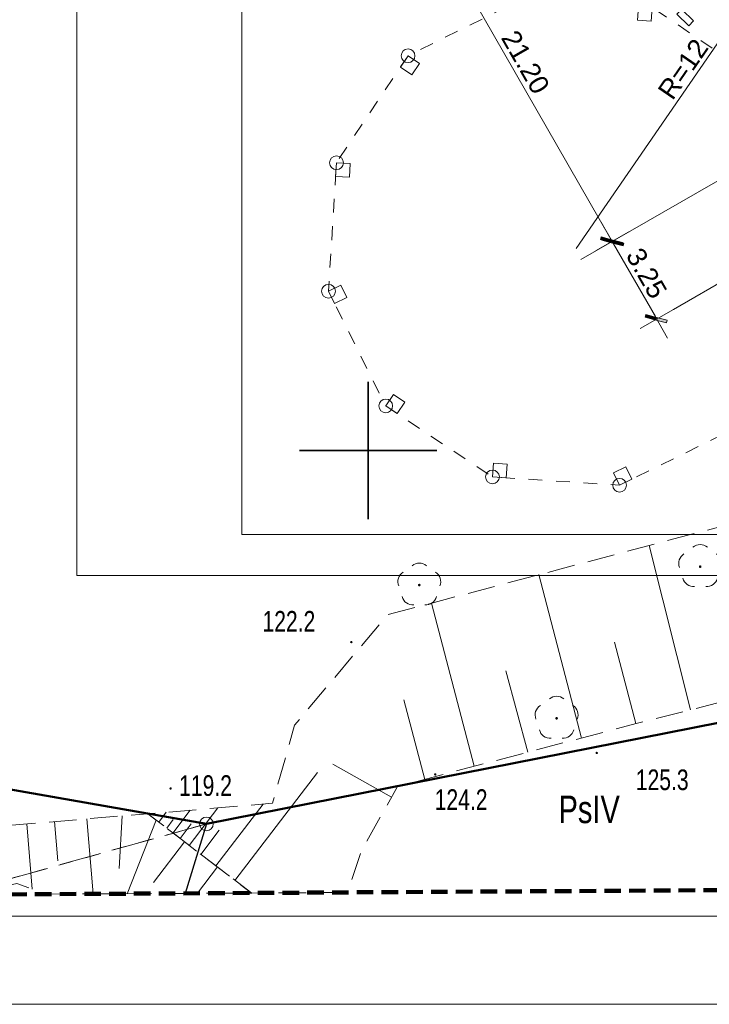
# Model space of a CAD drawing. Header units: metres. Extents: x 7464056 to 7464277, y 5957530 to 5957827.
# Tile 2 of 26: x 7464137 to 7464162, y 5957530 to 5957566. Entities that reach past the tile are written whole.
import ezdxf
from ezdxf.enums import TextEntityAlignment as Align

# ---------------------------------------------------------------- set-up
doc = ezdxf.new("R2010")
doc.units = ezdxf.units.M
doc.header["$MEASUREMENT"] = 0
for name, pattern in [('1', [0.6, 0.3, -0.3]), ('1.0_0.5', [1.5, 1, -0.5]), ('2', [0.9, 0.6, -0.3]), ('219-500', [0]), ('egkk-500', [2, 1.5, -0.5]), ('egug-500', [1, 0.5, -0.5]), ('otda_500', [1, 0.5, -0.5])]:
    doc.linetypes.add(name, pattern=pattern)
doc.layers.get('0').update_dxf_attribs({"color": 2, "linetype": 'CONTINUOUS', "lineweight": 5})
doc.layers.get('Defpoints').update_dxf_attribs({"linetype": 'CONTINUOUS'})
for name, color, linetype in [('000 Inne (niezydentyfikowane)', 7, 'CONTINUOUS'), ('202-punkt graniczny', 1, 'CONTINUOUS'), ('209-oznaczenie konturu klasyfikacyjnego', 7, 'CONTINUOUS'), ('217-kontur klasyfikacyjny', 7, 'CONTINUOUS'), ('218-kontur użytku gruntowego', 7, 'CONTINUOUS'), ('drzewo liściaste', 7, 'CONTINUOUS'), ('pikieta naturalna', 7, 'CONTINUOUS'), ('podpora (punkt)', 7, 'CONTINUOUS'), ('SIATKA_KWADRATOW', 7, 'CONTINUOUS'), ('skarpa nieumocniona', 7, 'CONTINUOUS'), ('wiata', 7, 'CONTINUOUS'), ('Zakres', 7, 'CONTINUOUS')]:
    doc.layers.add(name, color=color, linetype=linetype)
for name, color, linetype, lineweight in [('219-działka ewidencyjna', 7, 'CONTINUOUS', 30), ('__A-asfalt', 253, 'CONTINUOUS', 5), ('__A-krawężnik', 5, 'CONTINUOUS', 30), ('__A-Tabelka', 7, 'CONTINUOUS', 18), ('__A-Wymiary', 7, 'CONTINUOUS', 13), ('__A-zieleń', 3, 'CONTINUOUS', 5), ('_E-opis el', 1, 'CONTINUOUS', 13), ('A-Tabelka', 7, 'CONTINUOUS', 18), ('pikieta naturalna-Atr2', 8, 'CONTINUOUS', 9)]:
    doc.layers.add(name, color=color, linetype=linetype, lineweight=lineweight)
doc.styles.add('arial', font='arial.ttf')
doc.styles.get("Standard").update_dxf_attribs({"font": 'Working1250', "width": 0.75})
doc.dimstyles.new('250', dxfattribs={"dimscale": 0.1, "dimtxt": 7, "dimasz": 1, "dimexe": 1.25, "dimexo": 0.625, "dimgap": 1.5, "dimtad": 1, "dimzin": 4, "dimdsep": 46, "dimtxsty": 'arial', "dimblk": 'W', "dimcen": 1, "dimse1": 1, "dimse2": 1, "dimclrd": 256, "dimclrt": 7, "dimadec": 1, "dimazin": 0, "dimtm": 1e-09, "dimtfac": 1, "dimtmove": 0, "dimatfit": 0, "dimldrblk": 'W', "dimfxl": 0, "dimlwd": 5, "dimarcsym": 0})
doc.dimstyles.new('500', dxfattribs={"dimscale": 0.1, "dimtxt": 10, "dimasz": 1, "dimexe": 1.25, "dimexo": 0.625, "dimgap": 3, "dimtad": 1, "dimzin": 4, "dimdsep": 46, "dimtxsty": 'arial', "dimblk": 'W', "dimcen": 1, "dimse1": 1, "dimse2": 1, "dimclrd": 256, "dimclrt": 7, "dimadec": 1, "dimazin": 0, "dimtm": 1e-09, "dimtfac": 1, "dimtmove": 0, "dimatfit": 0, "dimldrblk": 'W', "dimfxl": 0, "dimlwd": 5, "dimarcsym": 0})

# ---------------------------------------------------------------- blocks, each defined once
blk = doc.blocks.new('202')
at = {"color": 0, "linetype": 'Continuous', "lineweight": 0}
blk.add_circle((0, 0), 0.25, dxfattribs=at)
blk = doc.blocks.new('PW01')
at = {"linetype": 'Continuous', "lineweight": 13}
h = blk.add_hatch(color=0, dxfattribs=at)
edge = h.paths.add_edge_path()
edge.add_arc((0, 0), 0.045, 0, 360)
blk = doc.blocks.new('IB10')
at = {"color": 0, "linetype": 'Continuous', "lineweight": 13}
for p, q in [((0, 0), (0, 0.5)), ((0, 0.5), (0.5, 0.5)), ((0.5, 0), (0.5, 0.5)), ((0, 0), (0.5, 0))]:
    blk.add_line(p, q, dxfattribs=at)
blk = doc.blocks.new('IB04')
at = {"color": 0, "linetype": 'Continuous', "lineweight": 13}
blk.add_circle((0, 0), 0.25, dxfattribs=at)
blk = doc.blocks.new('OP021')
at = {"linetype": 'Continuous', "lineweight": 13}
h = blk.add_hatch(color=0, dxfattribs=at)
edge = h.paths.add_edge_path()
edge.add_arc((0, 0), 0.05, 0, 360)
at = {"color": 0, "linetype": 'Continuous', "lineweight": 13}
for centre, start, end in [((0, 0.4), 49.272, 130.728), ((-0.38, 0.124), 121.308, 202.548), ((0.38, 0.124), 337.452, 58.692), ((-0.235, -0.324), 193.221, 274.871), ((0.235, -0.324), 265.129, 346.779)]:
    blk.add_arc(centre, 0.4, start, end, dxfattribs=at)
blk = doc.blocks.new('W')
h = blk.add_hatch(color=256)
h.paths.add_polyline_path([(0.65, 0), (2.98, 2.33), (2.27, 3.04), (0, 0.76), (0, 0)])
h.paths.add_polyline_path([(0, 0), (0, 0.76), (-0.56, 0.21), (-0.76, 0)])
h.paths.add_polyline_path([(0, -0.65), (0.15, -0.5), (0.65, 0), (0, 0)])
h.paths.add_polyline_path([(-3.39, -2.62), (-2.68, -3.33), (0, -0.65), (0, 0), (-0.76, 0)])
blk.add_hatch(color=256).paths.add_polyline_path([(-3.39, -2.62), (-2.68, -3.33), (0, -0.65), (0, 0), (-0.76, 0)])
for p, q in [((0, -7), (0, 7)), ((-8, 0), (8, 0)), ((-0.56, 0.21), (-3.39, -2.62)), ((-0.56, 0.21), (2.27, 3.04)), ((0.15, -0.5), (2.98, 2.33)), ((2.27, 3.04), (2.98, 2.33)), ((-3.39, -2.62), (-2.68, -3.33)), ((0.15, -0.5), (-2.68, -3.33))]:
    blk.add_line(p, q)
blk = doc.blocks.new('*D86')
at = {"layer": '__A-Wymiary', "lineweight": 5, "ltscale": 0.25}
blk.add_line((7464148.372, 5957575.902), (7464158.823, 5957557.688), dxfattribs=at)
at = {"layer": 'Defpoints', "color": 0}
for p in [(7464148.322, 5957575.989), (7464158.873, 5957557.601), (7464158.873, 5957557.601)]:
    blk.add_point(p, dxfattribs=at)
at = {"layer": '__A-Wymiary', "linetype": 'ByBlock', "lineweight": 5, "xscale": 0.1, "yscale": 0.1, "zscale": 0.1}
for p, rotation in [((7464148.322, 5957575.989), 119.8467112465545), ((7464158.873, 5957557.601), 299.8467112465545)]:
    blk.add_blockref('W', p, dxfattribs=dict(at, rotation=rotation))
at = {"layer": '__A-Wymiary', "color": 7, "ltscale": 0.25, "insert": (7464155.72, 5957564.116), "char_height": 0.7, "attachment_point": 5, "rotation": 299.8467, "style": 'arial'}
blk.add_mtext('21.20', dxfattribs=at)
blk = doc.blocks.new('*D90')
at = {"layer": '__A-Wymiary', "lineweight": 5, "ltscale": 0.25}
blk.add_arc((7464194.921, 5957546.461), 15.207, 191.5462, 209.4699, dxfattribs=at)
at = {"layer": 'Defpoints', "color": 0}
for p in [(7464194.92, 5957546.46), (7464189.787, 5957545.447), (7464180.41, 5957541.914), (7464144.12, 5957536.43), (7464171.473, 5957533.006)]:
    blk.add_point(p, dxfattribs=at)
at = {"layer": '__A-Wymiary', "linetype": 'ByBlock', "lineweight": 5, "xscale": 0.1, "yscale": 0.1, "zscale": 0.1}
for p, rotation in [((7464180.002, 5957543.515), 101.3578236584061), ((7464181.731, 5957538.892), 299.6583282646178)]:
    blk.add_blockref('W', p, dxfattribs=dict(at, rotation=rotation))
at = {"layer": '__A-Wymiary', "color": 7, "ltscale": 0.25, "insert": (7464181.443, 5957541.419), "char_height": 1, "attachment_point": 5, "rotation": 290.5081, "style": 'arial'}
blk.add_mtext('18.7%%d', dxfattribs=at)
blk = doc.blocks.new('*D92')
at = {"layer": '__A-Wymiary', "lineweight": 5, "ltscale": 0.25}
blk.add_line((7464158.923, 5957557.514), (7464160.441, 5957554.869), dxfattribs=at)
at = {"layer": 'Defpoints', "color": 0}
for p in [(7464160.687, 5957558.642), (7464162.304, 5957555.823), (7464160.49, 5957554.782)]:
    blk.add_point(p, dxfattribs=at)
at = {"layer": '__A-Wymiary', "linetype": 'ByBlock', "lineweight": 5, "xscale": 0.1, "yscale": 0.1, "zscale": 0.1}
for p, rotation in [((7464158.873, 5957557.601), 119.8467115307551), ((7464160.49, 5957554.782), 299.8467115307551)]:
    blk.add_blockref('W', p, dxfattribs=dict(at, rotation=rotation))
at = {"layer": '__A-Wymiary', "color": 7, "ltscale": 0.25, "insert": (7464160.122, 5957556.444), "char_height": 0.7, "attachment_point": 5, "rotation": 299.8467, "style": 'arial'}
blk.add_mtext('3.25', dxfattribs=at)
blk = doc.blocks.new('*D98')
at = {"layer": '__A-Wymiary', "lineweight": 5, "ltscale": 0.25}
blk.add_line((7464164.314, 5957567.15), (7464157.568, 5957557.347), dxfattribs=at)
at = {"layer": 'Defpoints', "color": 0}
for p in [(7464164.371, 5957567.232), (7464157.568, 5957557.347)]:
    blk.add_point(p, dxfattribs=at)
at = {"layer": '__A-Wymiary', "linetype": 'ByBlock', "lineweight": 5, "xscale": 0.1, "yscale": 0.1, "zscale": 0.1, "rotation": 55.46809765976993}
blk.add_blockref('W', (7464164.371, 5957567.232), dxfattribs=at)
at = {"layer": '__A-Wymiary', "color": 7, "ltscale": 0.25, "insert": (7464161.446, 5957563.866), "char_height": 0.7, "attachment_point": 5, "rotation": 55.4681, "style": 'arial'}
blk.add_mtext('R=12', dxfattribs=at)

msp = doc.modelspace()

# ---------------------------------------------------------------- hatches: boundary and pattern name
at = {"layer": '__A-asfalt', "ltscale": 0.25, "transparency": 33554687}
h = msp.add_hatch(dxfattribs=at)
h.set_pattern_fill('ANSI37', color=256, scale=2)
h.set_pattern_definition([(45, (0, 0), (-0.1767766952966, 0.1767766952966), []), (135, (0, 0), (-0.1767766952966, -0.1767766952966), [])])
h.paths.add_polyline_path([(7464165.308, 5957616.788), (7464161.651, 5957601.17), (7464164.394, 5957596.391), (7464167.983, 5957611.811, -0.040843), (7464168.078, 5957612.104), (7464167.995, 5957612.279)])
h.paths.add_polyline_path([(7464159.913, 5957593.75), (7464163.714, 5957587.127), (7464163.818, 5957587.186, -0.20175), (7464163.135, 5957590.985), (7464164.394, 5957596.391), (7464161.651, 5957601.17)])
h.paths.add_polyline_path([(7464192.967, 5957553.056, -0.185973), (7464190.198, 5957553.65), (7464181.138, 5957558.875, -0.132452), (7464178.607, 5957561.411), (7464176.982, 5957564.245), (7464176.878, 5957564.185), (7464175.26, 5957567.004), (7464164.709, 5957585.392), (7464163.714, 5957587.127), (7464159.913, 5957593.75), (7464159.649, 5957592.62, 0.08632), (7464159.138, 5957583.642, -0.007389), (7464159.644, 5957579.751), (7464162.891, 5957571.092), (7464164.524, 5957568.219, 0.034887), (7464166.874, 5957564.931, 0.072384), (7464175.003, 5957558.096), (7464194.588, 5957546.802), (7464194.796, 5957546.645), (7464194.874, 5957546.586)])
at = {"layer": '__A-asfalt', "transparency": 33554687}
h = msp.add_hatch(dxfattribs=at)
h.set_pattern_fill('ANSI37', color=95, scale=4)
h.set_pattern_definition([(45, (0, 0), (-0.353553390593, 0.353553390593), []), (135, (0, 0), (-0.353553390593, -0.353553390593), [])])
h.paths.add_polyline_path([(7464166.47, 5957565.3), (7464166.293, 5957565.753, -0.133705), (7464158.971, 5957584.159, -0.325651), (7464151.555, 5957572.292), (7464149.353, 5957571.406), (7464150.948, 5957567.488), (7464153.134, 5957568.368, -0.313115)])
at = {"layer": '__A-zieleń', "ltscale": 0.25, "transparency": 33554687}
h = msp.add_hatch(dxfattribs=at)
h.set_pattern_fill('CROSS', color=3)
h.paths.add_polyline_path([(7464194.874, 5957546.586), (7464194.796, 5957546.645), (7464194.588, 5957546.802), (7464175.003, 5957558.096, -0.085443), (7464166.6, 5957565.064, 0.13739), (7464161.277, 5957568.633), (7464166.573, 5957560.859), (7464191.953, 5957545.875), (7464194.92, 5957546.46), (7464194.874, 5957546.586)])

# ---------------------------------------------------------------- linework, layer by layer
at = {"layer": '000 Inne (niezydentyfikowane)', "color": 7, "linetype": 'Continuous', "lineweight": 13}
for p, q in [((7464161.72, 5957540.58), (7464160.21, 5957546.55)), ((7464157.76, 5957539.55), (7464156.2, 5957545.49)), ((7464153.86, 5957538.53), (7464152.3, 5957544.45)), ((7464159.73, 5957540.08), (7464158.95, 5957543.04)), ((7464155.8, 5957539.04), (7464155.01, 5957542)), ((7464152.06, 5957538.05), (7464151.3, 5957540.94)), ((7464150.85, 5957537.4), (7464148.72, 5957538.6)), ((7464145.16, 5957534.38), (7464148.16, 5957538.3)), ((7464142.39, 5957536.5), (7464142.66, 5957536.86)), ((7464142.9, 5957536.1), (7464143.53, 5957536.93)), ((7464143.5, 5957535.65), (7464144.54, 5957537.01)), ((7464144.47, 5957534.91), (7464146.18, 5957537.15)), ((7464138.6, 5957536.52), (7464138.72, 5957535.09)), ((7464139.78, 5957536.61), (7464140.003, 5957533.888)), ((7464141.06, 5957536.72), (7464140.95, 5957534.81)), ((7464142.29, 5957536.57), (7464141.241, 5957533.896)), ((7464142.68, 5957536.28), (7464142.91, 5957536.59)), ((7464137.6, 5957536.43), (7464137.79, 5957534.06)), ((7464143.17, 5957535.9), (7464143.57, 5957536.43)), ((7464143.92, 5957535.32), (7464144.59, 5957536.2)), ((7464143.33, 5957535.78), (7464142.2, 5957534.3)), ((7464144.53, 5957534.87), (7464143.799, 5957533.911))]:
    msp.add_line(p, q, dxfattribs=at)
at = {"layer": '000 Inne (niezydentyfikowane)', "color": 253, "linetype": '1', "lineweight": 13, "flags": 128}
msp.add_lwpolyline([(7464125.18, 5957539.755), (7464144.12, 5957536.43), (7464189.787, 5957545.447), (7464191.47, 5957545.78), (7464191.954, 5957545.875), (7464194.899, 5957546.456), (7464194.92, 5957546.46), (7464206.32, 5957560.132), (7464215.369, 5957570.98), (7464209.991, 5957575.1), (7464205.521, 5957578.87), (7464201.941, 5957582.25), (7464198.51, 5957586.21), (7464195.97, 5957590.71), (7464195.967, 5957590.719), (7464186.213, 5957609.558), (7464182.663, 5957614.998), (7464176.499, 5957625.621), (7464176.492, 5957625.631), (7464162.981, 5957648.914), (7464162.94, 5957648.984), (7464158.056, 5957657.401), (7464158.016, 5957657.47)], dxfattribs=at)
at = {"layer": '000 Inne (niezydentyfikowane)', "color": 56, "linetype": 'Continuous', "lineweight": 50, "flags": 128}
for points in [[(7464126.431, 5957614.494), (7464156.208, 5957632.058), (7464163.514, 5957619.798), (7464156.749, 5957590.749), (7464156.689, 5957582.483), (7464160.044, 5957570.443), (7464166.573, 5957560.859), (7464191.954, 5957545.875), (7464191.47, 5957545.78), (7464189.787, 5957545.447), (7464144.12, 5957536.43), (7464125.18, 5957539.755)], [(7464125.18, 5957539.755), (7464144.12, 5957536.43), (7464189.787, 5957545.447), (7464192.159, 5957543.5), (7464193.823, 5957534.207)]]:
    msp.add_lwpolyline(points, dxfattribs=at)
at = {"layer": '000 Inne (niezydentyfikowane)', "color": 253, "linetype": '1', "lineweight": 25, "flags": 128}
msp.add_lwpolyline([(7464189.787, 5957545.447), (7464144.12, 5957536.43), (7464125.18, 5957539.755)], dxfattribs=at)
at = {"layer": '217-kontur klasyfikacyjny', "color": 92, "linetype": 'egkk-500', "lineweight": 18, "flags": 128}
for points in [[(7464165.2, 5957540.59), (7464144.12, 5957536.43)], [(7464144.12, 5957536.43), (7464134.908, 5957533.858)]]:
    msp.add_lwpolyline(points, dxfattribs=at)
at = {"layer": '218-kontur użytku gruntowego', "color": 3, "linetype": 'egug-500', "lineweight": 18, "flags": 128}
for points in [[(7464165.2, 5957540.59), (7464144.12, 5957536.43)], [(7464144.12, 5957536.43), (7464165.2, 5957540.59)], [(7464144.12, 5957536.43), (7464134.908, 5957533.858)], [(7464134.908, 5957533.858), (7464144.12, 5957536.43)]]:
    msp.add_lwpolyline(points, dxfattribs=at)
at = {"layer": '219-działka ewidencyjna', "color": 7, "linetype": '219-500', "flags": 128}
for points in [[(7464144.12, 5957536.43), (7464191.47, 5957545.78)], [(7464144.12, 5957536.43), (7464143.347, 5957533.908)]]:
    msp.add_lwpolyline(points, dxfattribs=at)
at = {"layer": '__A-krawężnik', "color": 3, "ltscale": 0.1}
msp.add_arc((7464195.35, 5957587.634), 36.43, 185.7116, 218.1262, dxfattribs=at)
at = {"layer": '__A-krawężnik', "color": 7, "ltscale": 0.25}
msp.add_arc((7464157.568, 5957557.347), 12, 40.5138, 111.9189, dxfattribs=at)
at = {"layer": '__A-krawężnik', "color": 7, "lineweight": 15, "ltscale": 0.25}
msp.add_arc((7464157.568, 5957557.347), 11.88, 37.4631, 111.9189, dxfattribs=at)
at = {"layer": '__A-Tabelka', "ltscale": 5}
for points in [[(7464266.428, 5957826.876), (7464056.428, 5957826.876), (7464056.428, 5957529.876), (7464266.428, 5957529.876)], [(7464263.228, 5957823.676), (7464072.628, 5957823.676), (7464072.628, 5957533.076), (7464263.228, 5957533.076)]]:
    msp.add_lwpolyline(points, close=True, dxfattribs=at)
at = {"layer": '__A-Wymiary', "ltscale": 0.25}
for p, q in [((7464179.77, 5957569.592), (7464157.735, 5957556.948)), ((7464177.051, 5957564.284), (7464161.098, 5957555.131))]:
    msp.add_line(p, q, dxfattribs=at)
at = {"layer": '_E-opis el', "color": 1, "linetype": 'ByBlock', "lineweight": 30}
msp.add_lwpolyline([(7464161.227, 5957565.854), (7464161.656, 5957565.434), (7464161.831, 5957565.613), (7464161.402, 5957566.033)], close=True, dxfattribs=at)
at = {"layer": 'A-Tabelka', "ltscale": 5}
for points in [[(7464139.412, 5957545.455), (7464244.412, 5957545.455), (7464244.412, 5957619.705), (7464139.412, 5957619.705)], [(7464145.412, 5957546.949), (7464242.912, 5957546.949), (7464242.912, 5957618.211), (7464145.412, 5957618.211)]]:
    msp.add_lwpolyline(points, close=True, dxfattribs=at)
at = {"layer": 'SIATKA_KWADRATOW', "color": 7, "const_width": 0.065}
for points in [[(7464150, 5957547.5), (7464150, 5957552.5)], [(7464147.5, 5957550), (7464152.5, 5957550)]]:
    msp.add_lwpolyline(points, dxfattribs=at)
at = {"layer": 'SIATKA_KWADRATOW', "color": 7}
msp.add_point((7464150, 5957550), dxfattribs=at)
at = {"layer": 'skarpa nieumocniona', "color": 7, "linetype": '1.0_0.5', "lineweight": 18, "flags": 128}
for points in [[(7464197.72, 5957542.31), (7464198.83, 5957541.21), (7464184.82, 5957546.17), (7464183.26, 5957546.03), (7464159.79, 5957540.09), (7464151.07, 5957537.79), (7464149.74, 5957535.43), (7464149.25, 5957533.94), (7464145.76, 5957533.92), (7464145.2, 5957534.35), (7464141.99, 5957536.8), (7464146.52, 5957537.18), (7464147.33, 5957540.02), (7464150.7, 5957544.03), (7464184.31, 5957552.93)], [(7464197.72, 5957542.31), (7464198.83, 5957541.21), (7464184.82, 5957546.17), (7464183.26, 5957546.03), (7464159.79, 5957540.09), (7464151.07, 5957537.79), (7464149.74, 5957535.43), (7464149.25, 5957533.94), (7464145.76, 5957533.92), (7464145.2, 5957534.35), (7464141.99, 5957536.8), (7464146.52, 5957537.18), (7464147.33, 5957540.02), (7464150.7, 5957544.03), (7464184.31, 5957552.93)], [(7464125.37, 5957539.45), (7464129.37, 5957538.53), (7464136.14, 5957536.31), (7464141.99, 5957536.8), (7464145.77, 5957533.92), (7464138.27, 5957533.88), (7464137.23, 5957534.27), (7464135.52, 5957533.86), (7464125.08, 5957533.8), (7464125.19, 5957540.45)], [(7464125.37, 5957539.45), (7464129.37, 5957538.53), (7464136.14, 5957536.31), (7464141.99, 5957536.8), (7464145.77, 5957533.92), (7464138.27, 5957533.88), (7464137.23, 5957534.27), (7464135.52, 5957533.86), (7464125.08, 5957533.8), (7464125.19, 5957540.45)]]:
    msp.add_lwpolyline(points, close=True, dxfattribs=at)
at = {"layer": 'wiata', "color": 7, "linetype": 'otda_500', "lineweight": 18, "flags": 128}
msp.add_lwpolyline([(7464163.32, 5957550.79), (7464165.91, 5957554.65), (7464166.23, 5957559.3), (7464164.2, 5957563.48), (7464160.33, 5957566.1), (7464155.66, 5957566.43), (7464151.45, 5957564.35), (7464148.85, 5957560.46), (7464148.56, 5957555.79), (7464150.64, 5957551.62), (7464154.52, 5957549.04), (7464159.14, 5957548.74)], close=True, dxfattribs=at)
at = {"layer": 'Zakres', "color": 134, "linetype": '2', "lineweight": 90, "flags": 128}
msp.add_lwpolyline([(7464273.07, 5957642.1), (7464173.57, 5957639.94), (7464098.51, 5957764.09), (7464073.29, 5957749.31), (7464127.02, 5957656.52), (7464126.84, 5957638.93), (7464125.08, 5957533.8), (7464273.77, 5957534.68)], close=True, dxfattribs=at)

# ---------------------------------------------------------------- block references
at = {"layer": '202-punkt graniczny', "color": 7, "linetype": 'Continuous', "lineweight": 18}
msp.add_blockref('202', (7464144.12, 5957536.43), dxfattribs=at)
at = {"layer": 'drzewo liściaste', "color": 94, "linetype": 'Continuous', "lineweight": 18}
for p in [(7464162.07, 5957545.78), (7464151.86, 5957545.11), (7464156.85, 5957540.27)]:
    msp.add_blockref('OP021', p, dxfattribs=at)
at = {"layer": 'pikieta naturalna', "color": 7, "linetype": 'Continuous', "lineweight": 13}
for p in [(7464149.39, 5957543.04), (7464158.31, 5957539.01), (7464152.44, 5957538.23), (7464142.82, 5957537.72)]:
    msp.add_blockref('PW01', p, dxfattribs=at)
at = {"layer": 'podpora (punkt)', "color": 7, "linetype": 'Continuous', "lineweight": 18}
for p in [(7464151.45, 5957564.35), (7464148.85, 5957560.46), (7464148.56, 5957555.79), (7464150.64, 5957551.62), (7464154.52, 5957549.04), (7464159.14, 5957548.74)]:
    msp.add_blockref('IB04', p, dxfattribs=at)
at = {"layer": 'wiata', "color": 7, "linetype": 'Continuous', "lineweight": 18}
for p, rotation in [((7464160.33, 5957566.1), 175.958), ((7464151.45, 5957564.35), 236.242), ((7464148.85, 5957560.46), 266.447), ((7464148.56, 5957555.79), 296.51), ((7464150.64, 5957551.62), 326.378), ((7464154.52, 5957549.04), 356.285), ((7464159.14, 5957548.74), 26.125)]:
    msp.add_blockref('IB10', p, dxfattribs=dict(at, rotation=rotation))

# ---------------------------------------------------------------- texts
at = {"layer": '209-oznaczenie konturu klasyfikacyjnego', "color": 3, "linetype": 'Continuous', "lineweight": 18, "width": 0.79}
msp.add_text('PsIV', height=1, dxfattribs=at).set_placement((7464156.92, 5957537.46), align=Align.TOP_LEFT)
at = {"layer": 'pikieta naturalna-Atr2', "color": 7, "width": 0.765}
for s, p in [('122.2', (7464146.16, 5957543.42)), ('125.3', (7464159.73, 5957537.66)), ('119.2', (7464143.13, 5957537.45)), ('124.2', (7464152.42, 5957536.94))]:
    msp.add_text(s, height=0.75, dxfattribs=at).set_placement(p)

# ---------------------------------------------------------------- dimensions: what is measured, and where the dimension line sits
at = {"layer": '__A-Wymiary', "ltscale": 0.25}
dim = msp.add_linear_dim(base=(7464158.873, 5957557.601), p1=(7464148.322, 5957575.989), p2=(7464158.873, 5957557.601), angle=299.8467, dimstyle='250', dxfattribs=at)
dim.commit()
dim.dimension.update_dxf_attribs({"geometry": '*D86', "text_midpoint": (7464155.28, 5957563.863), "dimtype": 161})
dim = msp.add_radius_dim(center=(7464157.568, 5957557.347), mpoint=(7464164.371, 5957567.232), text='R=12', dimstyle='250', override={"dimtxsty": 'arial', "dimldrblk": 'W'}, dxfattribs=at)
dim.commit()
dim.dimension.update_dxf_attribs({"geometry": '*D98', "text_midpoint": (7464161.859, 5957563.582), "dimtype": 164})
dim = msp.add_aligned_dim(p1=(7464160.687, 5957558.642), p2=(7464162.304, 5957555.823), distance=-2.091, dimstyle='250', override={"dimtxsty": 'arial', "dimldrblk": 'W'}, dxfattribs=at)
dim.commit()
dim.dimension.update_dxf_attribs({"geometry": '*D92', "text_midpoint": (7464160.122, 5957556.444)})
dim = msp.add_angular_dim_2l(base=(7464180.41, 5957541.914), line1=((7464194.92, 5957546.46), (7464171.473, 5957533.006)), line2=((7464144.12, 5957536.43), (7464189.787, 5957545.447)), dimstyle='500', dxfattribs=at)
dim.commit()
dim.dimension.update_dxf_attribs({"geometry": '*D90', "text_midpoint": (7464181.443, 5957541.419)})

doc.saveas('drawing.dxf')
